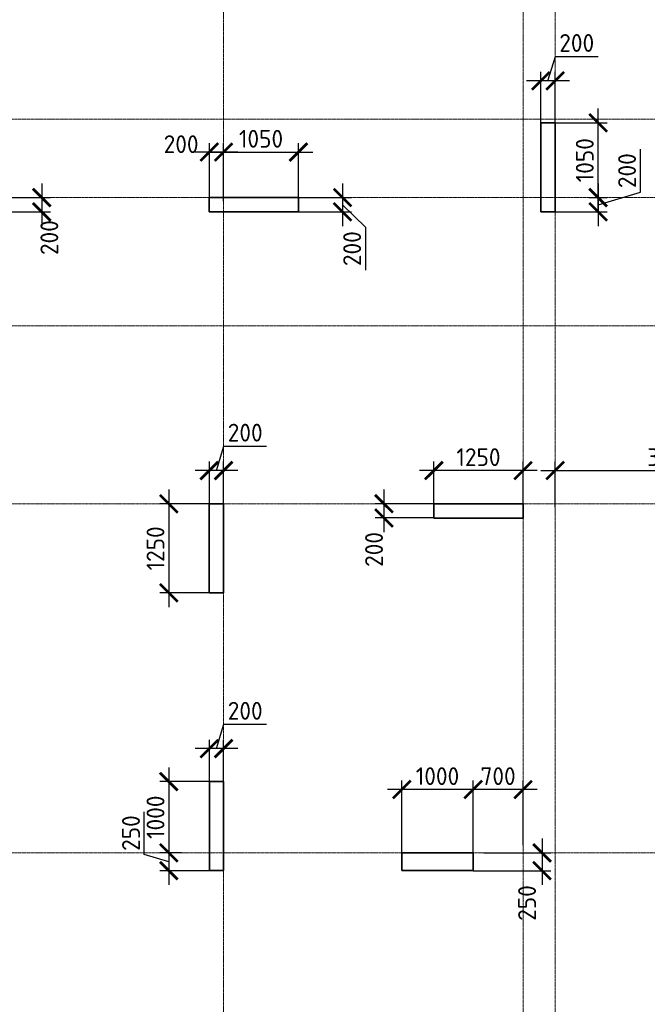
# Model space of a CAD drawing. Header units: millimetres. Extents: x 263826 to 1718326, y -423071 to 70137.
# Tile 78 of 256: x 445682 to 454485, y -249562 to -235738. Entities that reach past the tile are written whole.
import ezdxf

# ---------------------------------------------------------------- set-up
doc = ezdxf.new("R2010")
doc.units = ezdxf.units.MM
doc.linetypes.add('______5', pattern=[1100, 800, -100, 100, -100])
doc.linetypes.add('осевая', pattern=[50.8, 31.75, -6.35, 6.35, -6.35])
doc.layers.add('Колонна_ бетон', color=7, linetype='Continuous', lineweight=50, true_color=0xb4b496)
doc.layers.add('Оси', color=40, linetype='______5', lineweight=18)
doc.layers.add('РАЗМЕРЫ', color=1, linetype='Continuous', lineweight=9)
doc.styles.add('GOST-2.304_Type-B', font='GOST_Common.ttf')
doc.dimstyles.new('СПДС', dxfattribs={"dimscale": 100, "dimtxt": 2.5, "dimasz": 2.5, "dimexe": 1.25, "dimexo": 0, "dimtad": 1, "dimdec": 0, "dimtxsty": 'GOST-2.304_Type-B', "dimblk": 'ARCHTICK', "dimcen": 2.5, "dimdle": 2, "dimadec": 0, "dimazin": 2, "dimtfac": 0.75, "dimtdec": 0, "dimtmove": 1, "dimatfit": 3, "dimfxl": 1, "dimtolj": 1, "dimarcsym": 1})

# ---------------------------------------------------------------- blocks, each defined once
blk = doc.blocks.new('оси2')
at = {"layer": 'Оси', "color": 16, "linetype": 'осевая', "lineweight": 0, "ltscale": 0.5, "transparency": 33554687}
for p, q in [((987745.5, 5465.4), (987745.5, -20739.3)), ((991945.5, 4955.2), (991945.5, -20287.7)), ((992395.5, 4955.2), (992395.5, -20293.6)), ((979200, -4392.9), (1032582.1, -4392.9)), ((979200, -5492.9), (1032582.1, -5492.9)), ((979200, -7292.9), (1032582.1, -7292.9)), ((979200, -9792.9), (1032582.1, -9792.9)), ((979200, -14692.9), (1032582.1, -14692.9))]:
    blk.add_line(p, q, dxfattribs=at)
blk = doc.blocks.new('_ArchTick')
at = {"color": 0, "linetype": 'ByBlock', "const_width": 0.15}
blk.add_lwpolyline([(-0.5, -0.5), (0.5, 0.5)], dxfattribs=at)
blk = doc.blocks.new('*D890')
at = {"layer": 'DEFPOINTS', "color": 0, "lineweight": 0, "transparency": 16777216}
for p in [(448342, -237597), (448342, -238286), (448542, -238286)]:
    blk.add_point(p, dxfattribs=at)
at = {"layer": 'РАЗМЕРЫ', "color": 0, "lineweight": -2, "transparency": 16777216}
for p, q in [((448342, -238286), (448342, -237472)), ((448542, -238286), (448542, -237472)), ((448742, -237597), (448142, -237597))]:
    blk.add_line(p, q, dxfattribs=at)
at = {"layer": 'РАЗМЕРЫ', "color": 0, "lineweight": -2, "transparency": 16777216, "xscale": 250, "yscale": 250, "zscale": 250, "rotation": 180}
blk.add_blockref('_ArchTick', (448342, -237597), dxfattribs=at)
at = {"layer": 'РАЗМЕРЫ', "color": 0, "lineweight": -2, "transparency": 16777216, "xscale": 250, "yscale": 250, "zscale": 250}
blk.add_blockref('_ArchTick', (448542, -237597), dxfattribs=at)
at = {"layer": 'РАЗМЕРЫ', "color": 0, "lineweight": 0, "transparency": 16777216, "insert": (447946, -237486), "char_height": 250, "attachment_point": 5, "style": 'GOST-2.304_Type-B'}
blk.add_mtext('\\A1;200', dxfattribs=at)
blk = doc.blocks.new('*D891')
at = {"layer": 'DEFPOINTS', "color": 0, "lineweight": 0, "transparency": 16777216}
for p in [(449592, -237597), (448542, -238155), (449592, -238286, -360)]:
    blk.add_point(p, dxfattribs=at)
at = {"layer": 'РАЗМЕРЫ', "color": 0, "lineweight": -2, "transparency": 16777216}
for p, q in [((448542, -238155), (448542, -237472)), ((449592, -238286), (449592, -237472)), ((448342, -237597), (449792, -237597))]:
    blk.add_line(p, q, dxfattribs=at)
at = {"layer": 'РАЗМЕРЫ', "color": 0, "lineweight": -2, "transparency": 16777216, "xscale": 250, "yscale": 250, "zscale": 250, "rotation": 180}
blk.add_blockref('_ArchTick', (448542, -237597), dxfattribs=at)
at = {"layer": 'РАЗМЕРЫ', "color": 0, "lineweight": -2, "transparency": 16777216, "xscale": 250, "yscale": 250, "zscale": 250}
blk.add_blockref('_ArchTick', (449592, -237597), dxfattribs=at)
at = {"layer": 'РАЗМЕРЫ', "color": 0, "lineweight": 0, "transparency": 16777216, "insert": (449067, -237410), "char_height": 250, "attachment_point": 5, "style": 'GOST-2.304_Type-B'}
blk.add_mtext('\\A1;1050', dxfattribs=at)
blk = doc.blocks.new('*D892')
at = {"layer": 'DEFPOINTS', "color": 0, "lineweight": 0, "transparency": 16777216}
for p in [(449592, -238236), (449592, -238436), (450211, -238436)]:
    blk.add_point(p, dxfattribs=at)
at = {"layer": 'РАЗМЕРЫ', "color": 0, "lineweight": -2, "transparency": 16777216}
for p, q in [((450211, -238036), (450211, -238636)), ((449592, -238236), (450336, -238236)), ((449592, -238436), (450336, -238436)), ((450211, -238336), (450533, -238653)), ((450533, -238653), (450533, -239253))]:
    blk.add_line(p, q, dxfattribs=at)
at = {"layer": 'РАЗМЕРЫ', "color": 0, "lineweight": -2, "transparency": 16777216, "xscale": 250, "yscale": 250, "zscale": 250}
for p, rotation in [((450211, -238236), 90), ((450211, -238436), 270)]:
    blk.add_blockref('_ArchTick', p, dxfattribs=dict(at, rotation=rotation))
at = {"layer": 'РАЗМЕРЫ', "color": 0, "lineweight": 0, "transparency": 16777216, "insert": (450345, -238953), "char_height": 250, "attachment_point": 5, "rotation": 90, "style": 'GOST-2.304_Type-B'}
blk.add_mtext('\\A1;200', dxfattribs=at)
blk = doc.blocks.new('*D893')
at = {"layer": 'DEFPOINTS', "color": 0, "lineweight": 0, "transparency": 16777216}
for p in [(445377, -238236, -360), (445442, -238436, -360), (445991, -238436)]:
    blk.add_point(p, dxfattribs=at)
at = {"layer": 'РАЗМЕРЫ', "color": 0, "lineweight": -2, "transparency": 16777216}
for p, q in [((445991, -238036), (445991, -238636)), ((445377, -238236), (446116, -238236)), ((445442, -238436), (446116, -238436))]:
    blk.add_line(p, q, dxfattribs=at)
at = {"layer": 'РАЗМЕРЫ', "color": 0, "lineweight": -2, "transparency": 16777216, "xscale": 250, "yscale": 250, "zscale": 250}
for p, rotation in [((445991, -238236), 90), ((445991, -238436), 270)]:
    blk.add_blockref('_ArchTick', p, dxfattribs=dict(at, rotation=rotation))
at = {"layer": 'РАЗМЕРЫ', "color": 0, "lineweight": 0, "transparency": 16777216, "insert": (446098, -238798), "char_height": 250, "attachment_point": 5, "rotation": 90, "style": 'GOST-2.304_Type-B'}
blk.add_mtext('\\A1;200', dxfattribs=at)
blk = doc.blocks.new('*D894')
at = {"layer": 'DEFPOINTS', "color": 0, "lineweight": 0, "transparency": 16777216}
for p in [(453664, -238236, -560), (453192, -238436, -360), (453795, -238436)]:
    blk.add_point(p, dxfattribs=at)
at = {"layer": 'РАЗМЕРЫ', "color": 0, "lineweight": -2, "transparency": 16777216}
for p, q in [((454389, -238158), (454389, -237558)), ((453795, -238036), (453795, -238636)), ((453795, -238336), (454389, -238158)), ((453664, -238236), (453920, -238236)), ((453192, -238436), (453920, -238436))]:
    blk.add_line(p, q, dxfattribs=at)
at = {"layer": 'РАЗМЕРЫ', "color": 0, "lineweight": -2, "transparency": 16777216, "xscale": 250, "yscale": 250, "zscale": 250}
for p, rotation in [((453795, -238236), 90), ((453795, -238436), 270)]:
    blk.add_blockref('_ArchTick', p, dxfattribs=dict(at, rotation=rotation))
at = {"layer": 'РАЗМЕРЫ', "color": 0, "lineweight": 0, "transparency": 16777216, "insert": (454201, -237858), "char_height": 250, "attachment_point": 5, "rotation": 90, "style": 'GOST-2.304_Type-B'}
blk.add_mtext('\\A1;200', dxfattribs=at)
blk = doc.blocks.new('*D895')
at = {"layer": 'DEFPOINTS', "color": 0, "lineweight": 0, "transparency": 16777216}
for p in [(453138, -237186, -200), (453795, -237186), (453664, -238236, -560)]:
    blk.add_point(p, dxfattribs=at)
at = {"layer": 'РАЗМЕРЫ', "color": 0, "lineweight": -2, "transparency": 16777216}
for p, q in [((453795, -238436), (453795, -236986)), ((453138, -237186), (453920, -237186)), ((453664, -238236), (453920, -238236))]:
    blk.add_line(p, q, dxfattribs=at)
at = {"layer": 'РАЗМЕРЫ', "color": 0, "lineweight": -2, "transparency": 16777216, "xscale": 250, "yscale": 250, "zscale": 250}
for p, rotation in [((453795, -237186), 90), ((453795, -238236), 270)]:
    blk.add_blockref('_ArchTick', p, dxfattribs=dict(at, rotation=rotation))
at = {"layer": 'РАЗМЕРЫ', "color": 0, "lineweight": 0, "transparency": 16777216, "insert": (453608, -237711), "char_height": 250, "attachment_point": 5, "rotation": 90, "style": 'GOST-2.304_Type-B'}
blk.add_mtext('\\A1;1050', dxfattribs=at)
blk = doc.blocks.new('*D896')
at = {"layer": 'DEFPOINTS', "color": 0, "lineweight": 0, "transparency": 16777216}
for p in [(452992, -236597), (452992, -237236, -360), (453192, -237236, -360)]:
    blk.add_point(p, dxfattribs=at)
at = {"layer": 'РАЗМЕРЫ', "color": 0, "lineweight": -2, "transparency": 16777216}
for p, q in [((453092, -236597), (453195, -236253)), ((453195, -236253), (453795, -236253)), ((452992, -237236), (452992, -236472)), ((453192, -237236), (453192, -236472)), ((453392, -236597), (452792, -236597))]:
    blk.add_line(p, q, dxfattribs=at)
at = {"layer": 'РАЗМЕРЫ', "color": 0, "lineweight": -2, "transparency": 16777216, "xscale": 250, "yscale": 250, "zscale": 250, "rotation": 180}
blk.add_blockref('_ArchTick', (452992, -236597), dxfattribs=at)
at = {"layer": 'РАЗМЕРЫ', "color": 0, "lineweight": -2, "transparency": 16777216, "xscale": 250, "yscale": 250, "zscale": 250}
blk.add_blockref('_ArchTick', (453192, -236597), dxfattribs=at)
at = {"layer": 'РАЗМЕРЫ', "color": 0, "lineweight": 0, "transparency": 16777216, "insert": (453495, -236065), "char_height": 250, "attachment_point": 5, "style": 'GOST-2.304_Type-B'}
blk.add_mtext('\\A1;200', dxfattribs=at)
blk = doc.blocks.new('*D903')
at = {"layer": 'DEFPOINTS', "color": 0, "lineweight": 0, "transparency": 16777216}
for p in [(448342, -242068), (448342, -242586), (448542, -242586)]:
    blk.add_point(p, dxfattribs=at)
at = {"layer": 'РАЗМЕРЫ', "color": 0, "lineweight": -2, "transparency": 16777216}
for p, q in [((448442, -242068), (448545, -241724)), ((448545, -241724), (449145, -241724)), ((448342, -242586), (448342, -241943)), ((448542, -242586), (448542, -241943)), ((448742, -242068), (448142, -242068))]:
    blk.add_line(p, q, dxfattribs=at)
at = {"layer": 'РАЗМЕРЫ', "color": 0, "lineweight": -2, "transparency": 16777216, "xscale": 250, "yscale": 250, "zscale": 250, "rotation": 180}
blk.add_blockref('_ArchTick', (448342, -242068), dxfattribs=at)
at = {"layer": 'РАЗМЕРЫ', "color": 0, "lineweight": -2, "transparency": 16777216, "xscale": 250, "yscale": 250, "zscale": 250}
blk.add_blockref('_ArchTick', (448542, -242068), dxfattribs=at)
at = {"layer": 'РАЗМЕРЫ', "color": 0, "lineweight": 0, "transparency": 16777216, "insert": (448845, -241536), "char_height": 250, "attachment_point": 5, "style": 'GOST-2.304_Type-B'}
blk.add_mtext('\\A1;200', dxfattribs=at)
blk = doc.blocks.new('*D904')
at = {"layer": 'DEFPOINTS', "color": 0, "lineweight": 0, "transparency": 16777216}
for p in [(448442, -242536, -360), (447774, -243786), (448442, -243786, -360)]:
    blk.add_point(p, dxfattribs=at)
at = {"layer": 'РАЗМЕРЫ', "color": 0, "lineweight": -2, "transparency": 16777216}
for p, q in [((447774, -242336), (447774, -243986)), ((448442, -242536), (447649, -242536)), ((448442, -243786), (447649, -243786))]:
    blk.add_line(p, q, dxfattribs=at)
at = {"layer": 'РАЗМЕРЫ', "color": 0, "lineweight": -2, "transparency": 16777216, "xscale": 250, "yscale": 250, "zscale": 250}
for p, rotation in [((447774, -242536), 90), ((447774, -243786), 270)]:
    blk.add_blockref('_ArchTick', p, dxfattribs=dict(at, rotation=rotation))
at = {"layer": 'РАЗМЕРЫ', "color": 0, "lineweight": 0, "transparency": 16777216, "insert": (447587, -243161), "char_height": 250, "attachment_point": 5, "rotation": 90, "style": 'GOST-2.304_Type-B'}
blk.add_mtext('\\A1;1250', dxfattribs=at)
blk = doc.blocks.new('*D905')
at = {"layer": 'DEFPOINTS', "color": 0, "lineweight": 0, "transparency": 16777216}
for p in [(451492, -242068), (451492, -242586, -360), (452742, -242686, -360)]:
    blk.add_point(p, dxfattribs=at)
at = {"layer": 'РАЗМЕРЫ', "color": 0, "lineweight": -2, "transparency": 16777216}
for p, q in [((451492, -242586), (451492, -241943)), ((452742, -242686), (452742, -241943)), ((452942, -242068), (451292, -242068))]:
    blk.add_line(p, q, dxfattribs=at)
at = {"layer": 'РАЗМЕРЫ', "color": 0, "lineweight": -2, "transparency": 16777216, "xscale": 250, "yscale": 250, "zscale": 250, "rotation": 180}
blk.add_blockref('_ArchTick', (451492, -242068), dxfattribs=at)
at = {"layer": 'РАЗМЕРЫ', "color": 0, "lineweight": -2, "transparency": 16777216, "xscale": 250, "yscale": 250, "zscale": 250}
blk.add_blockref('_ArchTick', (452742, -242068), dxfattribs=at)
at = {"layer": 'РАЗМЕРЫ', "color": 0, "lineweight": 0, "transparency": 16777216, "insert": (452117, -241880), "char_height": 250, "attachment_point": 5, "style": 'GOST-2.304_Type-B'}
blk.add_mtext('\\A1;1250', dxfattribs=at)
blk = doc.blocks.new('*D906')
at = {"layer": 'DEFPOINTS', "color": 0, "lineweight": 0, "transparency": 16777216}
for p in [(451616, -242534, -360), (450791, -242734), (451492, -242734, -360)]:
    blk.add_point(p, dxfattribs=at)
at = {"layer": 'РАЗМЕРЫ', "color": 0, "lineweight": -2, "transparency": 16777216}
for p, q in [((450791, -242334), (450791, -242934)), ((451616, -242534), (450666, -242534)), ((451492, -242734), (450666, -242734))]:
    blk.add_line(p, q, dxfattribs=at)
at = {"layer": 'РАЗМЕРЫ', "color": 0, "lineweight": -2, "transparency": 16777216, "xscale": 250, "yscale": 250, "zscale": 250}
for p, rotation in [((450791, -242534), 90), ((450791, -242734), 270)]:
    blk.add_blockref('_ArchTick', p, dxfattribs=dict(at, rotation=rotation))
at = {"layer": 'РАЗМЕРЫ', "color": 0, "lineweight": 0, "transparency": 16777216, "insert": (450652, -243176), "char_height": 250, "attachment_point": 5, "rotation": 90, "style": 'GOST-2.304_Type-B'}
blk.add_mtext('\\A1;200', dxfattribs=at)
blk = doc.blocks.new('*D907')
at = {"layer": 'DEFPOINTS', "color": 0, "lineweight": 0, "transparency": 16777216}
for p in [(456442, -242068), (453192, -242586), (456442, -242586, -360)]:
    blk.add_point(p, dxfattribs=at)
at = {"layer": 'РАЗМЕРЫ', "color": 0, "lineweight": -2, "transparency": 16777216}
for p, q in [((453192, -242586), (453192, -241943)), ((456442, -242586), (456442, -241943)), ((452992, -242068), (456642, -242068))]:
    blk.add_line(p, q, dxfattribs=at)
at = {"layer": 'РАЗМЕРЫ', "color": 0, "lineweight": -2, "transparency": 16777216, "xscale": 250, "yscale": 250, "zscale": 250, "rotation": 180}
blk.add_blockref('_ArchTick', (453192, -242068), dxfattribs=at)
at = {"layer": 'РАЗМЕРЫ', "color": 0, "lineweight": -2, "transparency": 16777216, "xscale": 250, "yscale": 250, "zscale": 250}
blk.add_blockref('_ArchTick', (456442, -242068), dxfattribs=at)
at = {"layer": 'РАЗМЕРЫ', "color": 0, "lineweight": 0, "transparency": 16777216, "insert": (454817, -241880), "char_height": 250, "attachment_point": 5, "style": 'GOST-2.304_Type-B'}
blk.add_mtext('\\A1;3250', dxfattribs=at)
blk = doc.blocks.new('*D928')
at = {"layer": 'DEFPOINTS', "color": 0, "lineweight": 0, "transparency": 16777216}
for p in [(452042, -246547), (452742, -247328), (452042, -247486, -360)]:
    blk.add_point(p, dxfattribs=at)
at = {"layer": 'РАЗМЕРЫ', "color": 0, "lineweight": -2, "transparency": 16777216}
for p, q in [((452042, -247486), (452042, -246422)), ((452742, -247328), (452742, -246422)), ((452942, -246547), (451842, -246547))]:
    blk.add_line(p, q, dxfattribs=at)
at = {"layer": 'РАЗМЕРЫ', "color": 0, "lineweight": -2, "transparency": 16777216, "xscale": 250, "yscale": 250, "zscale": 250, "rotation": 180}
blk.add_blockref('_ArchTick', (452042, -246547), dxfattribs=at)
at = {"layer": 'РАЗМЕРЫ', "color": 0, "lineweight": -2, "transparency": 16777216, "xscale": 250, "yscale": 250, "zscale": 250}
blk.add_blockref('_ArchTick', (452742, -246547), dxfattribs=at)
at = {"layer": 'РАЗМЕРЫ', "color": 0, "lineweight": 0, "transparency": 16777216, "insert": (452392, -246359), "char_height": 250, "attachment_point": 5, "style": 'GOST-2.304_Type-B'}
blk.add_mtext('\\A1;700', dxfattribs=at)
blk = doc.blocks.new('*D929')
at = {"layer": 'DEFPOINTS', "color": 0, "lineweight": 0, "transparency": 16777216}
for p in [(451042, -246547), (451042, -247486), (452042, -247486)]:
    blk.add_point(p, dxfattribs=at)
at = {"layer": 'РАЗМЕРЫ', "color": 0, "lineweight": -2, "transparency": 16777216}
for p, q in [((451042, -247486), (451042, -246422)), ((452042, -247486), (452042, -246422)), ((452242, -246547), (450842, -246547))]:
    blk.add_line(p, q, dxfattribs=at)
at = {"layer": 'РАЗМЕРЫ', "color": 0, "lineweight": -2, "transparency": 16777216, "xscale": 250, "yscale": 250, "zscale": 250, "rotation": 180}
blk.add_blockref('_ArchTick', (451042, -246547), dxfattribs=at)
at = {"layer": 'РАЗМЕРЫ', "color": 0, "lineweight": -2, "transparency": 16777216, "xscale": 250, "yscale": 250, "zscale": 250}
blk.add_blockref('_ArchTick', (452042, -246547), dxfattribs=at)
at = {"layer": 'РАЗМЕРЫ', "color": 0, "lineweight": 0, "transparency": 16777216, "insert": (451542, -246359), "char_height": 250, "attachment_point": 5, "style": 'GOST-2.304_Type-B'}
blk.add_mtext('\\A1;1000', dxfattribs=at)
blk = doc.blocks.new('*D930')
at = {"layer": 'DEFPOINTS', "color": 0, "lineweight": 0, "transparency": 16777216}
for p in [(452190, -247436, -560), (452042, -247686, -200), (453008, -247686)]:
    blk.add_point(p, dxfattribs=at)
at = {"layer": 'РАЗМЕРЫ', "color": 0, "lineweight": -2, "transparency": 16777216}
for p, q in [((453008, -247236), (453008, -247886)), ((452190, -247436), (453133, -247436)), ((452042, -247686), (453133, -247686))]:
    blk.add_line(p, q, dxfattribs=at)
at = {"layer": 'РАЗМЕРЫ', "color": 0, "lineweight": -2, "transparency": 16777216, "xscale": 250, "yscale": 250, "zscale": 250}
for p, rotation in [((453008, -247436), 90), ((453008, -247686), 270)]:
    blk.add_blockref('_ArchTick', p, dxfattribs=dict(at, rotation=rotation))
at = {"layer": 'РАЗМЕРЫ', "color": 0, "lineweight": 0, "transparency": 16777216, "insert": (452798, -248140), "char_height": 250, "attachment_point": 5, "rotation": 90, "style": 'GOST-2.304_Type-B'}
blk.add_mtext('\\A1;250', dxfattribs=at)
blk = doc.blocks.new('*D871')
at = {"layer": 'DEFPOINTS', "color": 0, "lineweight": 0, "transparency": 16777216}
for p in [(448342, -245972), (448342, -246491), (448542, -246491)]:
    blk.add_point(p, dxfattribs=at)
at = {"layer": 'РАЗМЕРЫ', "color": 0, "lineweight": -2, "transparency": 16777216}
for p, q in [((448442, -245972), (448545, -245629)), ((448545, -245629), (449145, -245629)), ((448342, -246491), (448342, -245847)), ((448542, -246491), (448542, -245847)), ((448742, -245972), (448142, -245972))]:
    blk.add_line(p, q, dxfattribs=at)
at = {"layer": 'РАЗМЕРЫ', "color": 0, "lineweight": -2, "transparency": 16777216, "xscale": 250, "yscale": 250, "zscale": 250, "rotation": 180}
blk.add_blockref('_ArchTick', (448342, -245972), dxfattribs=at)
at = {"layer": 'РАЗМЕРЫ', "color": 0, "lineweight": -2, "transparency": 16777216, "xscale": 250, "yscale": 250, "zscale": 250}
blk.add_blockref('_ArchTick', (448542, -245972), dxfattribs=at)
at = {"layer": 'РАЗМЕРЫ', "color": 0, "lineweight": 0, "transparency": 16777216, "insert": (448845, -245441), "char_height": 250, "attachment_point": 5, "style": 'GOST-2.304_Type-B'}
blk.add_mtext('\\A1;200', dxfattribs=at)
blk = doc.blocks.new('*D872')
at = {"layer": 'DEFPOINTS', "color": 0, "lineweight": 0, "transparency": 16777216}
for p in [(448430, -246436, -360), (447774, -247436), (447950, -247436, -160)]:
    blk.add_point(p, dxfattribs=at)
at = {"layer": 'РАЗМЕРЫ', "color": 0, "lineweight": -2, "transparency": 16777216}
for p, q in [((447774, -246236), (447774, -247636)), ((448430, -246436), (447649, -246436)), ((447950, -247436), (447649, -247436))]:
    blk.add_line(p, q, dxfattribs=at)
at = {"layer": 'РАЗМЕРЫ', "color": 0, "lineweight": -2, "transparency": 16777216, "xscale": 250, "yscale": 250, "zscale": 250}
for p, rotation in [((447774, -246436), 90), ((447774, -247436), 270)]:
    blk.add_blockref('_ArchTick', p, dxfattribs=dict(at, rotation=rotation))
at = {"layer": 'РАЗМЕРЫ', "color": 0, "lineweight": 0, "transparency": 16777216, "insert": (447587, -246936), "char_height": 250, "attachment_point": 5, "rotation": 90, "style": 'GOST-2.304_Type-B'}
blk.add_mtext('\\A1;1000', dxfattribs=at)
blk = doc.blocks.new('*D988')
at = {"layer": 'DEFPOINTS', "color": 0, "lineweight": 0, "transparency": 16777216}
for p in [(447950, -247436, -560), (447774, -247686), (448342, -247686, -760)]:
    blk.add_point(p, dxfattribs=at)
at = {"layer": 'РАЗМЕРЫ', "color": 0, "lineweight": -2, "transparency": 16777216}
for p, q in [((447430, -247458), (447430, -246858)), ((447774, -247236), (447774, -247886)), ((447950, -247436), (447649, -247436)), ((447774, -247561), (447430, -247458)), ((448342, -247686), (447649, -247686))]:
    blk.add_line(p, q, dxfattribs=at)
at = {"layer": 'РАЗМЕРЫ', "color": 0, "lineweight": -2, "transparency": 16777216, "xscale": 250, "yscale": 250, "zscale": 250}
for p, rotation in [((447774, -247436), 90), ((447774, -247686), 270)]:
    blk.add_blockref('_ArchTick', p, dxfattribs=dict(at, rotation=rotation))
at = {"layer": 'РАЗМЕРЫ', "color": 0, "lineweight": 0, "transparency": 16777216, "insert": (447243, -247158), "char_height": 250, "attachment_point": 5, "rotation": 90, "style": 'GOST-2.304_Type-B'}
blk.add_mtext('\\A1;250', dxfattribs=at)

msp = doc.modelspace()

# ---------------------------------------------------------------- linework, layer by layer
at = {"layer": 'Колонна_ бетон', "color": 180, "linetype": 'Continuous', "lineweight": 35, "transparency": 33554687}
for p, q in [((453191.88027, -237185.88142, -200), (452991.88027, -237185.88142, -200)), ((452991.88027, -238435.88139, -200), (452991.88027, -237185.88142, -200)), ((453191.88027, -238435.88139, -200), (453191.88027, -237185.88142, -200)), ((448341.88024, -238435.88139, -200), (448341.88024, -238235.88139, -200)), ((448341.88024, -238235.88139, -200), (449591.8802, -238235.88139, -200)), ((449591.8802, -238235.88139, -200), (449591.8802, -238435.88139, -200)), ((449591.8802, -238435.88139, -200), (448341.88024, -238435.88139, -200)), ((452991.88027, -238435.88139, -200), (453191.88027, -238435.88139, -200)), ((448341.88027, -243785.88142, -200), (448341.88027, -242535.88145, -200)), ((448341.88027, -242535.88145, -200), (448541.88027, -242535.88145, -200)), ((448541.88027, -243785.88142, -200), (448541.88027, -242535.88145, -200)), ((451491.88027, -242535.88145, -200), (451491.88027, -242735.88145, -200)), ((452741.88024, -242535.88145, -200), (451491.88027, -242535.88145, -200)), ((452741.88024, -242735.88145, -200), (452741.88024, -242535.88145, -200)), ((451491.88027, -242735.88145, -200), (452741.88024, -242735.88145, -200)), ((448341.88027, -243785.88142, -200), (448541.88027, -243785.88142, -200)), ((448341.98582, -247685.70738, -559.99999), (448341.98582, -246435.70742, -559.99999)), ((448341.98582, -246435.70742, -559.99999), (448541.98582, -246435.70742, -559.99999)), ((448541.98582, -247685.70738, -559.99999), (448541.98582, -246435.70742, -559.99999)), ((451041.8803, -247435.88139, -559.99999), (452042.03041, -247435.88139)), ((451041.88033, -247435.88139, -559.99999), (451041.88033, -247685.88139, -200)), ((452042.03041, -247435.88139), (452041.88027, -247685.88139, -200)), ((448341.98582, -247685.70738, -559.99999), (448541.98582, -247685.70738, -559.99999)), ((452041.88027, -247685.88139, -200), (451041.8803, -247685.88139, -200))]:
    msp.add_line(p, q, dxfattribs=at)

# ---------------------------------------------------------------- block references
at = {"layer": 'РАЗМЕРЫ'}
msp.add_blockref('оси2', (-539203.53067, -232742.99982, -559.99999), dxfattribs=at)

# ---------------------------------------------------------------- dimensions: what is measured, and where the dimension line sits
at = {"layer": 'РАЗМЕРЫ', "color": 146, "lineweight": 0, "true_color": 0x006272}
for base, p1, p2, picture, middle in [((452992.02431, -236596.5601), (453191.88264, -237235.88242, -360), (452992.02431, -237235.88242, -360), '*D896', (453257.57847, -236065.3101)), ((449592.03651, -237597.0601), (448541.88264, -238154.5601), (449592.03651, -238285.88204, -360), '*D891', (449066.95958, -237409.5601)), ((448342.03041, -242067.5601), (448542.03041, -242585.88242), (448342.03041, -242585.88242), '*D903', (448607.65541, -241536.3101)), ((451492.02431, -242067.5601), (452742.03041, -242685.88242, -360), (451492.02431, -242585.88242, -360), '*D905', (452117.02736, -241880.0601)), ((456442.03041, -242067.5601), (453191.88264, -242585.88204), (456442.03041, -242585.88204, -360), '*D907', (454816.95653, -241880.0601)), ((448342.13596, -245972.38606, -360), (448542.13596, -246490.70838, -360), (448342.13596, -246490.70838, -360), '*D871', (448607.76096, -245441.13606, -360)), ((451042.03041, -246546.5601), (452042.03041, -247485.88242), (451042.03041, -247485.88242), '*D929', (451542.03041, -246359.0601)), ((452042.03041, -246546.5601), (452741.88264, -247328.0601), (452042.03041, -247485.88204, -360), '*D928', (452391.95653, -246359.0601))]:
    dim = msp.add_linear_dim(base=base, p1=p1, p2=p2, dimstyle='СПДС', override={"dimtofl": 0}, dxfattribs=at)
    dim.commit()
    dim.dimension.update_dxf_attribs({"geometry": picture, "text_midpoint": middle})
for base, p1, p2, picture, middle in [((453795.10072, -237185.88142), (453663.74852, -238235.88139, -559.99999), (453137.57828, -237185.88142, -200), '*D895', (453607.60072, -237710.8814)), ((453795.10072, -238435.88139), (453663.74852, -238235.88139, -559.99999), (453191.88027, -238435.88139, -360), '*D894', (454201.35072, -238095.25639)), ((447774.10072, -243785.88145, 160), (448442.03041, -242535.88145, -200), (448442.03041, -243785.88145, -200), '*D904', (447586.60072, -243160.88145, 160)), ((447774.20628, -247435.88139, -199.99999), (448430.04281, -246435.70742, -559.99999), (447949.69494, -247435.88139, -360), '*D872', (447586.70628, -246935.7944, -199.99999)), ((447774.20628, -247685.70738, 200), (447949.69494, -247435.88139, -360), (448341.98582, -247685.70738, -559.99999), '*D988', (447242.95628, -247395.16938, 200))]:
    dim = msp.add_linear_dim(base=base, p1=p1, p2=p2, angle=90, dimstyle='СПДС', override={"dimtofl": 0}, dxfattribs=at)
    dim.commit()
    dim.dimension.update_dxf_attribs({"geometry": picture, "text_midpoint": middle})
dim = msp.add_linear_dim(base=(448342.03041, -237597.0601), p1=(448541.88264, -238285.88204), p2=(448342.03041, -238285.87632), dimstyle='СПДС', override={"dimtofl": 0}, dxfattribs=at)
dim.commit()
dim.dimension.update_dxf_attribs({"geometry": '*D890', "text_midpoint": (447945.72942, -237673.94517), "dimtype": 160})
for base, p1, p2, picture, middle in [((445990.60072, -238435.53754), (445377.10072, -238235.53754, -360), (445442.03041, -238435.53754, -360), '*D893', (446285.77178, -238798.18001)), ((450211.10072, -238435.87566), (449592.03651, -238235.88139), (449592.03651, -238435.87566), '*D892', (450532.55681, -238715.60109)), ((450790.60072, -242733.99407), (451616.10072, -242533.99407, -360), (451492.02431, -242733.99407, -360), '*D906', (450839.31694, -243176.09709)), ((453008.06342, -247685.88139), (452189.53965, -247435.88139, -559.99999), (452041.88027, -247685.88139, -200), '*D930', (452985.07929, -248139.8045))]:
    dim = msp.add_linear_dim(base=base, p1=p1, p2=p2, angle=90, dimstyle='СПДС', override={"dimtofl": 0}, dxfattribs=at)
    dim.commit()
    dim.dimension.update_dxf_attribs({"geometry": picture, "text_midpoint": middle, "dimtype": 160})

doc.saveas('drawing.dxf')
